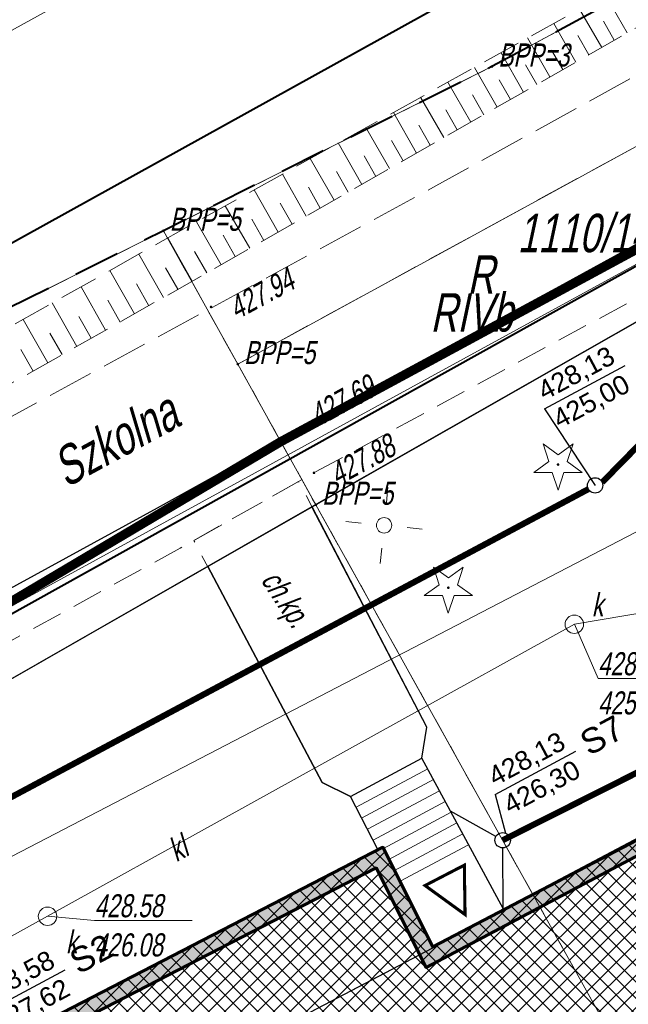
# Model space of a CAD drawing. Header units: metres. Extents: x 7408630 to 7411134, y 5569633 to 5570339.
# Tile 23 of 76: x 7410303 to 7410323, y 5570035 to 5570067. Entities that reach past the tile are written whole.
import ezdxf

# ---------------------------------------------------------------- set-up
doc = ezdxf.new("R2010")
doc.units = ezdxf.units.M
doc.header["$MEASUREMENT"] = 0
for name, pattern in [('1.5_0.5', [2, 1.5, -0.5]), ('1.5_1.0', [2.5, 1.5, -1]), ('218-500', [1, 0.5, -0.5]), ('HIDDEN', [9.525, 6.35, -3.175]), ('mz1.0_0.5', [1.5, 1, -0.5]), ('mz1.25_0.5', [1.75, 1.25, -0.5])]:
    doc.linetypes.add(name, pattern=pattern)
doc.layers.add('0 PZT - BUDYNEK OBJĘTY OPRACOWANIEM HATCH', color=7, linetype='Continuous', true_color=0x0d0d0d)
for name, color, linetype, lineweight in [('203-Punkt załamania granicy działki nie stabilizowany', 7, 'Continuous', 0), ('209-Opis konturu klasyfikacyjnego', 7, 'Continuous', 0), ('210-Oznaczenie użytku', 7, 'Continuous', 0), ('211-Nr działki', 7, 'Continuous', 0), ('216-Granica obrębu', 7, 'Continuous', 0), ('217-Granica konturu klasyfikcyjnego', 7, 'Continuous', 0), ('218-Granica użytku', 7, 'Continuous', 0), ('219-Linia granicy', 7, 'Continuous', 0), ('312-Budynek (powierzchnia)', 7, 'Continuous', 0), ('352-schody (powierzchnia)', 7, 'Continuous', 0), ('_BPP3-5', 7, 'Continuous', 0), ('_Kan-deszczowa', 82, 'KANSAN_LINE', 25), ('_MPZP_linie zagospodarowania', 7, 'Continuous', 0), ('_MPZP_NLZ', 7, 'Continuous', 0), ('chodnik (powierzchnia)', 7, 'Continuous', 0), ('chodnik (powierzchnia)-Atr17', 7, 'Continuous', 0), ('drzewo iglaste (punkt)', 7, 'Continuous', 0), ('Granica', 112, 'Continuous', 80), ('jezdnia (powierzchnia)', 7, 'Continuous', 0), ('krawężnik (linia)', 7, 'Continuous', 0), ('KTUL01', 7, 'Continuous', 0), ('latarnia na słupie lub maszcie (punkt)', 7, 'Continuous', 0), ('Obrys', 2, 'Continuous', 60), ('Opis', 8, 'Continuous', 13), ('przewód gazowy (linia)', 7, 'Continuous', 0), ('przewód kanalizacyjny (linia)', 7, 'Continuous', 0), ('przewód kanalizacyjny (linia)-Atr1', 7, 'Continuous', 0), ('punkt o określonej wysokości (sieć kanalizacyjna)', 7, 'Continuous', 0), ('punkt o określonej wysokości (sieć kanalizacyjna)-Atr2', 7, 'Continuous', 0), ('punkt o określonej wysokości (sieć kanalizacyjna)-Atr3', 7, 'Continuous', 0), ('punkt wysokościowy sztuczny', 7, 'Continuous', 0), ('punkt wysokościowy sztuczny-Atr2', 7, 'Continuous', 0), ('skarpa nieumocniona (powierzchnia)', 7, 'Continuous', 0), ('studzienka okrągła - przewód kanalizacyjny (punkt)', 7, 'Continuous', 0), ('studzienka okrągła - przewód kanalizacyjny (punkt)-Atr17', 7, 'Continuous', 0), ('słup (punkt)', 7, 'Continuous', 0)]:
    doc.layers.add(name, color=color, linetype=linetype, lineweight=lineweight)
doc.layers.add('_MAPA', color=7, linetype='Continuous')
doc.styles.add('ARIAL', font='tahoma.ttf')
doc.styles.get("Standard").update_dxf_attribs({"font": 'arial.ttf'})
doc.styles.add('Style-WORKING_1250 I 0.20944', font='WORKING_1250.shx', dxfattribs={"oblique": 12})
doc.linetypes.add('KANSAN_LINE', pattern='A,0.5,-0.2,["KS",ARIAL,S=0.1,R=0,X=-0.1,Y=-0.05],-0.25', length=0.95)

# ---------------------------------------------------------------- blocks, each defined once
blk = doc.blocks.new('203_1')
at = {"layer": '203-Punkt załamania granicy działki nie stabilizowany', "linetype": 'Continuous', "lineweight": 13}
h = blk.add_hatch(color=96, dxfattribs=at)
edge = h.paths.add_edge_path()
edge.add_arc((0, 0), 0.45, 0, 360)
blk = doc.blocks.new('506_1')
at = {"layer": 'punkt o określonej wysokości (sieć kanalizacyjna)', "color": 36, "linetype": 'Continuous', "lineweight": 13}
blk.add_circle((0, 0), 3, dxfattribs=at)
blk = doc.blocks.new('515_1')
at = {"layer": 'latarnia na słupie lub maszcie (punkt)', "color": 7, "linetype": 'Continuous', "lineweight": 13}
for p, q in [((0, 7.5), (0, 12.5)), ((-12.5, 0), (-7.5, 0)), ((7.5, 0), (12.5, 0)), ((0, -12.5), (0, -7.5))]:
    blk.add_line(p, q, dxfattribs=at)
blk = doc.blocks.new('921_1')
at = {"layer": 'drzewo iglaste (punkt)', "linetype": 'Continuous', "lineweight": 13}
h = blk.add_hatch(color=96, dxfattribs=at)
edge = h.paths.add_edge_path()
edge.add_arc((0, 0), 0.45, 0, 360)
at = {"layer": 'drzewo iglaste (punkt)', "color": 96, "linetype": 'Continuous', "lineweight": 13}
for p, q in [((-4.87, 6.71), (-3.01, 0.98)), ((0.01, 3.17), (-4.87, 6.71)), ((4.88, 6.7), (0.01, 3.17)), ((3.02, 0.97), (4.88, 6.7)), ((-3.01, 0.98), (-7.89, -2.56)), ((7.89, -2.57), (3.02, 0.97)), ((-7.89, -2.56), (-1.86, -2.56)), ((-1.86, -2.56), (0, -8.3)), ((0, -8.3), (1.87, -2.57)), ((1.87, -2.57), (7.89, -2.57))]:
    blk.add_line(p, q, dxfattribs=at)
blk = doc.blocks.new('510_1')
at = {"layer": 'słup (punkt)', "color": 7, "linetype": 'Continuous', "lineweight": 13}
blk.add_circle((0, 0), 2.5, dxfattribs=at)
blk = doc.blocks.new('PW02_1')
at = {"layer": 'punkt wysokościowy sztuczny', "linetype": 'Continuous', "lineweight": 13}
h = blk.add_hatch(color=7, dxfattribs=at)
edge = h.paths.add_edge_path()
edge.add_arc((0, 0), 0.45, 0, 360)
blk = doc.blocks.new('506_3')
at = {"layer": 'studzienka okrągła - przewód kanalizacyjny (punkt)', "color": 36, "linetype": 'Continuous', "lineweight": 13}
blk.add_circle((0, 0), 3, dxfattribs=at)
blk = doc.blocks.new('140_2')
at = {"layer": '_BPP3-5', "linetype": 'Continuous', "lineweight": 0}
h = blk.add_hatch(color=1, dxfattribs=at)
edge = h.paths.add_edge_path()
edge.add_arc((0, 0), 0.045, 0, 360)
blk = doc.blocks.new('A$C92b4fa8d')
at = {"layer": '216-Granica obrębu', "color": 7, "linetype": '1.5_1.0', "lineweight": 40, "flags": 128}
blk.add_lwpolyline([(234.071, 177.642), (186.85, 152.23), (118.4, 115.38), (107.71, 110.03), (87.37, 99.84), (69.66, 87.67), (69.04, 87.26), (64.07, 83.83), (-15.82, 50.62), (-46.081, 37.141)], dxfattribs=at)
at = {"layer": '217-Granica konturu klasyfikcyjnego', "color": 3, "linetype": '1.5_0.5', "lineweight": 13, "flags": 128}
for points in [[(178.91, 147.95), (118.4, 115.38)], [(180.83, 144.37), (110.13, 105.69)], [(141.27, 117.44), (112.67, 101.11)], [(118.4, 115.38), (107.71, 110.03)], [(87.37, 99.84), (107.71, 110.03)], [(107.71, 110.03), (110.13, 105.69)], [(110.13, 105.69), (112.67, 101.11)], [(74.39, 79.2), (112.67, 101.11)], [(112.67, 101.11), (140.78, 50.59)]]:
    blk.add_lwpolyline(points, dxfattribs=at)
at = {"layer": '218-Granica użytku', "color": 7, "linetype": '218-500', "lineweight": 13, "flags": 128}
for points in [[(178.91, 147.95), (118.4, 115.38)], [(180.83, 144.37), (110.13, 105.69)], [(141.27, 117.44), (112.67, 101.11)], [(118.4, 115.38), (107.71, 110.03)], [(87.37, 99.84), (107.71, 110.03)], [(107.71, 110.03), (110.13, 105.69)], [(110.13, 105.69), (112.67, 101.11)], [(74.39, 79.2), (112.67, 101.11)], [(112.67, 101.11), (140.78, 50.59)]]:
    blk.add_lwpolyline(points, dxfattribs=at)
at = {"layer": '219-Linia granicy', "color": 96, "linetype": 'Continuous', "lineweight": 13, "flags": 128}
for points in [[(118.4, 115.38), (186.85, 152.23)], [(190.25, 149.52), (110.13, 105.69)], [(178.06, 138.43), (112.67, 101.11)], [(118.4, 115.38), (107.71, 110.03)], [(87.37, 99.84), (107.71, 110.03)], [(107.71, 110.03), (110.13, 105.69)], [(110.13, 105.69), (112.67, 101.11)], [(112.67, 101.11), (74.39, 79.2)], [(112.67, 101.11), (140.78, 50.59)]]:
    blk.add_lwpolyline(points, dxfattribs=at)
at = {"layer": '312-Budynek (powierzchnia)', "color": 7, "linetype": 'Continuous', "lineweight": 53, "flags": 128}
for points in [[(116.48, 86.72), (135, 96.41)], [(103.45, 84.07), (114.85, 89.96)], [(114.85, 89.96), (116.48, 86.72)]]:
    blk.add_lwpolyline(points, dxfattribs=at)
at = {"layer": '352-schody (powierzchnia)', "color": 7, "linetype": 'Continuous', "lineweight": 13}
for p, q in [((113.8, 91.61), (116.12, 92.86)), ((116.12, 92.86), (118.77, 87.94)), ((113.98, 91.26), (116.31, 92.51)), ((114.16, 90.9), (116.5, 92.16)), ((114.35, 90.55), (116.69, 91.8)), ((114.69, 89.88), (113.8, 91.61)), ((114.53, 90.19), (116.88, 91.45)), ((114.87, 89.92), (117.07, 91.1)), ((115.05, 89.56), (117.26, 90.75)), ((115.23, 89.2), (117.45, 90.39)), ((114.85, 89.96), (114.69, 89.88)), ((116.48, 86.72), (114.85, 89.96)), ((115.41, 88.85), (117.64, 90.04)), ((118.77, 87.94), (116.48, 86.72))]:
    blk.add_line(p, q, dxfattribs=at)
at = {"layer": '_MPZP_linie zagospodarowania', "color": 212, "linetype": 'Continuous', "lineweight": 40, "flags": 128}
for points in [[(-36.017, 45.88), (-28.946, 49.608), (53.908, 82.011), (62.561, 86.279), (72.781, 92.383), (84.166, 99.327), (208.113, 168.049), (235.982, 182.726)], [(-33.636, 36.641), (21.41, 58.657), (56.431, 72.334), (68.81, 78.645), (239.951, 174.025)]]:
    blk.add_lwpolyline(points, dxfattribs=at)
at = {"layer": '_MPZP_NLZ', "color": 212, "linetype": 'Continuous', "lineweight": 13}
blk.add_line((107.395, 119.114), (101.707, 115.969), dxfattribs=at)
at = {"layer": 'chodnik (powierzchnia)', "color": 7, "linetype": 'mz1.0_0.5', "lineweight": 13, "flags": 128}
blk.add_lwpolyline([(137.39, 117.44), (123.95, 110.06), (111.89, 103.44), (107.52, 101.01), (93.44, 93.3), (81.3, 86.64), (80.46, 86.16), (76.5, 83.98), (73.01, 82.06), (70.09, 80.48), (69.27, 79.32), (69.13, 78.22), (73.77, 80.74), (77.26, 82.67), (82.06, 85.32), (94.02, 91.89), (108.26, 99.7), (112.61, 102.15), (124.68, 108.69), (141.07, 117.69)], dxfattribs=at)
blk.add_lwpolyline([(116.28, 93.87), (112.11, 101.87), (108.7, 99.95), (112.88, 92.07), (113.8, 91.61), (116.12, 92.86), (116.28, 93.87)], close=True, dxfattribs=at)
at = {"layer": 'jezdnia (powierzchnia)', "color": 7, "linetype": '1.5_0.5', "lineweight": 13, "flags": 128}
blk.add_lwpolyline([(137.39, 117.44), (123.95, 110.06), (111.89, 103.44), (107.52, 101.01), (93.44, 93.3), (81.3, 86.64), (80.46, 86.16), (76.24, 89.54), (96.81, 100.75), (116.57, 111.49), (141.7, 125.38), (162.65, 136.82), (173.81, 142.88), (190.06, 151.83), (205.87, 160.5)], dxfattribs=at)
at = {"layer": 'krawężnik (linia)', "color": 7, "linetype": 'Continuous', "lineweight": 30, "flags": 128}
blk.add_lwpolyline([(69.13, 78.22), (69.27, 79.32), (70.09, 80.48), (73.01, 82.06), (76.5, 83.98), (80.46, 86.16), (81.3, 86.64), (93.44, 93.3), (107.52, 101.01), (111.89, 103.44), (123.95, 110.06), (137.39, 117.44)], dxfattribs=at)
at = {"layer": 'przewód gazowy (linia)', "color": 40, "linetype": 'Continuous', "lineweight": 13, "flags": 128}
blk.add_lwpolyline([(90.84, 83.46), (141.14, 109.61), (148.31, 97.9), (151.72, 91.37), (152.56, 84.36), (171.91, 48.43)], dxfattribs=at)
at = {"layer": 'przewód kanalizacyjny (linia)', "color": 36, "linetype": 'Continuous', "lineweight": 13, "flags": 128}
for points in [[(94.71, 93.4), (129.42, 112.41), (164.07, 131.58), (198.51, 150.56), (234.37, 170.01), (237.715, 171.884)], [(148.32, 101.82), (121.08, 97.22)], [(90.81, 73.02), (89.15, 79.5), (103.94, 87.71), (121.08, 97.22)]]:
    blk.add_lwpolyline(points, dxfattribs=at)
at = {"layer": 'punkt o określonej wysokości (sieć kanalizacyjna)-Atr2', "color": 7, "lineweight": 13, "flags": 128}
for points in [[(121.08, 97.22), (121.85, 95.45), (124.736, 95.45)], [(103.94, 87.71), (105.47, 87.57), (108.648, 87.57)]]:
    blk.add_lwpolyline(points, dxfattribs=at)
at = {"layer": 'skarpa nieumocniona (powierzchnia)', "color": 7, "linetype": 'Continuous', "lineweight": 13}
for p, q in [((122.8, 116.48), (122.09, 117.71)), ((121.97, 116), (121.25, 117.25)), ((121.13, 115.52), (120.41, 116.78)), ((122.38, 116.24), (122.03, 116.86)), ((121.55, 115.76), (121.19, 116.39)), ((120.28, 115.04), (119.56, 116.31)), ((119.43, 114.55), (118.7, 115.83)), ((120.71, 115.28), (120.34, 115.91)), ((119.86, 114.8), (119.49, 115.43)), ((118.57, 114.06), (117.83, 115.35)), ((117.71, 113.57), (116.96, 114.87)), ((119, 114.31), (118.63, 114.95)), ((118.14, 113.81), (117.77, 114.46)), ((116.83, 113.07), (116.08, 114.38)), ((115.95, 112.56), (115.2, 113.88)), ((117.27, 113.32), (116.9, 113.97)), ((115.07, 112.06), (114.3, 113.39)), ((116.39, 112.82), (116.02, 113.47)), ((114.17, 111.54), (113.4, 112.89)), ((115.51, 112.31), (115.13, 112.97)), ((113.27, 111.03), (112.49, 112.38)), ((114.62, 111.8), (114.24, 112.47)), ((113.72, 111.29), (113.34, 111.96)), ((112.36, 110.51), (111.58, 111.87)), ((111.44, 109.99), (110.66, 111.36)), ((112.81, 110.77), (112.43, 111.45)), ((110.52, 109.46), (109.72, 110.84)), ((111.9, 110.25), (111.51, 110.93)), ((109.59, 108.92), (108.79, 110.32)), ((110.98, 109.72), (110.59, 110.41)), ((108.65, 108.39), (107.85, 109.8)), ((110.05, 109.19), (109.65, 109.89)), ((109.12, 108.66), (108.72, 109.36)), ((107.71, 107.86), (106.91, 109.27)), ((106.77, 107.33), (105.97, 108.74)), ((108.18, 108.13), (107.78, 108.83)), ((105.83, 106.8), (105.03, 108.21)), ((107.24, 107.59), (106.84, 108.3)), ((106.3, 107.06), (105.9, 107.77)), ((104.89, 106.26), (104.09, 107.68)), ((103.95, 105.73), (103.15, 107.14)), ((105.36, 106.53), (104.96, 107.24)), ((104.42, 106), (104.02, 106.7)), ((103.47, 105.46), (103.07, 106.17))]:
    blk.add_line(p, q, dxfattribs=at)
at = {"layer": 'skarpa nieumocniona (powierzchnia)', "color": 7, "linetype": 'mz1.25_0.5', "lineweight": 13, "flags": 128}
blk.add_lwpolyline([(212.1, 164.25), (189.89, 152.26), (161.23, 137.08), (134.59, 123.22), (109.23, 108.72), (82.2, 93.43), (67.91, 85.34), (66.56, 86.71), (64.73, 89.68), (68.11, 87.69), (81.19, 94.77), (108.53, 110.18), (134.12, 124.4), (160.35, 138.55), (189.38, 154.43), (211.31, 165.41), (212.1, 164.25)], close=True, dxfattribs=at)
at = {"layer": '203-Punkt załamania granicy działki nie stabilizowany', "color": 96, "linetype": 'Continuous', "lineweight": 13, "xscale": 0.1, "yscale": 0.1, "zscale": 0.1}
for p in [(118.4, 115.38), (107.71, 110.03), (110.13, 105.69), (112.67, 101.11)]:
    blk.add_blockref('203_1', p, dxfattribs=at)
at = {"layer": '_BPP3-5', "color": 1, "linetype": 'Continuous', "lineweight": 0}
for p in [(118.4, 115.38), (107.71, 110.03), (110.13, 105.69), (112.67, 101.11)]:
    blk.add_blockref('140_2', p, dxfattribs=at)
at = {"layer": 'drzewo iglaste (punkt)', "color": 96, "linetype": 'Continuous', "lineweight": 13, "xscale": 0.1, "yscale": 0.1, "zscale": 0.1}
for p in [(120.55, 102.42), (116.98, 98.41)]:
    blk.add_blockref('921_1', p, dxfattribs=at)
at = {"layer": 'latarnia na słupie lub maszcie (punkt)', "color": 7, "linetype": 'Continuous', "lineweight": 13, "xscale": 0.1, "yscale": 0.1, "zscale": 0.1, "rotation": 264.362}
blk.add_blockref('515_1', (114.89, 100.44), dxfattribs=at)
at = {"layer": 'punkt o określonej wysokości (sieć kanalizacyjna)', "color": 36, "linetype": 'Continuous', "lineweight": 13, "xscale": 0.1, "yscale": 0.1, "zscale": 0.1}
for p in [(121.08, 97.22), (103.94, 87.71)]:
    blk.add_blockref('506_1', p, dxfattribs=at)
at = {"layer": 'punkt wysokościowy sztuczny', "color": 7, "linetype": 'Continuous', "lineweight": 13, "xscale": 0.1, "yscale": 0.1, "zscale": 0.1}
for p in [(109.26, 107.55), (111.89, 103.44), (112.61, 102.15)]:
    blk.add_blockref('PW02_1', p, dxfattribs=at)
at = {"layer": 'studzienka okrągła - przewód kanalizacyjny (punkt)', "color": 36, "linetype": 'Continuous', "lineweight": 13, "xscale": 0.1, "yscale": 0.1, "zscale": 0.1}
for p in [(121.08, 97.22), (103.94, 87.71)]:
    blk.add_blockref('506_3', p, dxfattribs=at)
at = {"layer": 'słup (punkt)', "color": 7, "linetype": 'Continuous', "lineweight": 13, "xscale": 0.1, "yscale": 0.1, "zscale": 0.1}
blk.add_blockref('510_1', (114.89, 100.44), dxfattribs=at)
at = {"layer": '209-Opis konturu klasyfikacyjnego', "color": 3, "linetype": 'Continuous', "lineweight": 13, "insert": (116.396, 106.732), "char_height": 1.25, "attachment_point": 7, "line_spacing_factor": 0.6}
blk.add_mtext('\\FWORKING_1250;\\Q12;\\H1x;\\W0.72;RIVb', dxfattribs=at)
at = {"layer": '210-Oznaczenie użytku', "color": 7, "linetype": 'Continuous', "lineweight": 13, "insert": (117.599, 107.982), "char_height": 1.25, "attachment_point": 7, "line_spacing_factor": 0.6}
blk.add_mtext('\\FWORKING_1250;\\Q12;\\H1x;\\W0.72;R', dxfattribs=at)
at = {"layer": '211-Nr działki', "color": 96, "linetype": 'Continuous', "lineweight": 13, "insert": (119.232, 109.316), "char_height": 1.25, "attachment_point": 7, "line_spacing_factor": 0.6}
blk.add_mtext('\\FWORKING_1250;\\Q12;\\H1x;\\W0.72;1110/14', dxfattribs=at)
at = {"layer": '_BPP3-5', "color": 1, "linetype": 'Continuous', "lineweight": 13, "style": 'Style-WORKING_1250 I 0.20944', "oblique": 12, "width": 0.733333}
for s, p in [(' BPP=3', (118.4, 115.38)), (' BPP=5', (107.71, 110.03)), (' BPP=5', (110.13, 105.69)), (' BPP=5', (112.67, 101.11))]:
    blk.add_text(s, height=0.75, dxfattribs=at).set_placement(p)
at = {"layer": 'chodnik (powierzchnia)-Atr17', "color": 7, "lineweight": 13, "insert": (110.671, 98.533), "char_height": 0.75, "attachment_point": 7, "rotation": 303.197, "line_spacing_factor": 0.6}
blk.add_mtext('\\FWORKING_1250;\\Q12;\\H1x;\\W0.725;ch.kp.', dxfattribs=at)
at = {"layer": 'KTUL01', "color": 7, "linetype": 'Continuous', "lineweight": 13, "style": 'Style-WORKING_1250 I 0.20944', "oblique": 12, "width": 0.725}
blk.add_text('Szkolna', height=1.25, rotation=28.5251, dxfattribs=at).set_placement((104.549, 101.653))
at = {"layer": 'przewód kanalizacyjny (linia)-Atr1', "color": 36, "lineweight": 13, "insert": (107.951, 89.791), "char_height": 0.75, "attachment_point": 4, "rotation": 29.023, "line_spacing_factor": 0.6}
blk.add_mtext('\\FWORKING_1250;\\Q12;\\H1x;\\W0.725;kl', dxfattribs=at)
at = {"layer": 'punkt o określonej wysokości (sieć kanalizacyjna)-Atr2', "color": 36, "lineweight": 13, "char_height": 0.75, "attachment_point": 7, "line_spacing_factor": 0.6}
for s, insert in [('\\FWORKING_1250;\\Q12;\\H1x;\\W0.725;428.13', (121.85, 95.548)), ('\\FWORKING_1250;\\Q12;\\H1x;\\W0.725;428.58', (105.47, 87.668))]:
    blk.add_mtext(s, dxfattribs=dict(at, insert=insert))
at = {"layer": 'punkt o określonej wysokości (sieć kanalizacyjna)-Atr3', "color": 36, "lineweight": 13, "char_height": 0.75, "attachment_point": 7, "line_spacing_factor": 0.6}
for s, insert in [('\\FWORKING_1250;\\Q12;\\H1x;\\W0.725;425.81', (121.85, 94.273)), ('\\FWORKING_1250;\\Q12;\\H1x;\\W0.725;426.08', (105.47, 86.393))]:
    blk.add_mtext(s, dxfattribs=dict(at, insert=insert))
at = {"layer": 'punkt wysokościowy sztuczny-Atr2', "color": 7, "lineweight": 13, "char_height": 0.75, "line_spacing_factor": 0.6}
for s, insert, attachment_point, rotation in [('\\FWORKING_1250;\\Q12;\\H1x;\\W0.725;427.94', (109.74, 107.78), 1, 28.525), ('\\FWORKING_1250;\\Q12;\\H1x;\\W0.725;427.69', (112.74, 103.621), 7, 28.763), ('\\FWORKING_1250;\\Q12;\\H1x;\\W0.725;427.88', (113.02, 102.37), 1, 28.45)]:
    blk.add_mtext(s, dxfattribs=dict(at, insert=insert, attachment_point=attachment_point, rotation=rotation))
at = {"layer": 'studzienka okrągła - przewód kanalizacyjny (punkt)-Atr17', "color": 36, "lineweight": 13, "char_height": 0.75, "attachment_point": 7, "line_spacing_factor": 0.6}
for insert in [(121.65, 97.48), (104.54, 86.5)]:
    blk.add_mtext('\\FWORKING_1250;\\Q12;\\H1x;\\W0.725;k', dxfattribs=dict(at, insert=insert))

msp = doc.modelspace()

# ---------------------------------------------------------------- hatches: boundary and pattern name
at = {"layer": '0 PZT - BUDYNEK OBJĘTY OPRACOWANIEM HATCH', "linetype": 'Continuous', "lineweight": 13}
h = msp.add_hatch(dxfattribs=at)
h.set_pattern_fill('ANSI37', color=256, scale=3)
h.set_pattern_definition([(45, (0, 0), (-0.265165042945, 0.265165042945), []), (135, (0, 0), (-0.265165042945, -0.265165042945), [])])
h.paths.add_polyline_path([(7410286.94, 5570006.15), (7410280.74, 5570017.93), (7410305.15, 5570030.79), (7410303.45, 5570034.07), (7410314.85, 5570039.96), (7410316.48, 5570036.72), (7410334.99997, 5570046.40998), (7410341.16, 5570034.74), (7410325.45, 5570026.45), (7410328.1, 5570021.38), (7410330.73, 5570022.68), (7410333.65987, 5570017.10024), (7410333.06177, 5570016.78662), (7410335.97294, 5570011.24154), (7410333.96992, 5570010.19015), (7410336.71, 5570004.97), (7410325.92991, 5569999.30995), (7410332.76, 5569986.46), (7410310.85, 5569974.81), (7410310.12, 5569976.08), (7410306.97553, 5569974.40841), (7410301.68, 5569984.37), (7410302.2, 5569984.65), (7410298.57477, 5569991.46254), (7410323.15, 5570004.54), (7410314.58, 5570020.67)])
at = {"layer": 'Obrys'}
h = msp.add_hatch(color=256, dxfattribs=at)
h.dxf.hatch_style = 1
h.paths.add_polyline_path([(7410286.94, 5570006.15), (7410280.74, 5570017.93), (7410305.15, 5570030.79), (7410303.45, 5570034.07), (7410314.85, 5570039.96), (7410316.48, 5570036.72), (7410335, 5570046.41), (7410341.16, 5570034.74), (7410325.45, 5570026.45), (7410328.1, 5570021.38), (7410330.73, 5570022.68), (7410333.65987, 5570017.10024), (7410333.06177, 5570016.78662), (7410335.97294, 5570011.24154), (7410333.96992, 5570010.19015), (7410336.71, 5570004.97), (7410325.92991, 5569999.30995), (7410332.76, 5569986.46), (7410310.85, 5569974.81), (7410310.12, 5569976.08), (7410306.97553, 5569974.40841), (7410301.68, 5569984.37), (7410302.2, 5569984.65), (7410298.57477, 5569991.46254), (7410323.15, 5570004.54), (7410314.58, 5570020.67)])
h.paths.add_polyline_path([(7410287.14977, 5570006.82499), (7410281.41524, 5570017.72059), (7410305.82246, 5570030.57913), (7410304.12429, 5570033.85559), (7410314.63048, 5570039.28379), (7410316.26291, 5570036.03897), (7410334.81467, 5570045.8752), (7410340.64118, 5570035.01754), (7410324.77601, 5570026.66009), (7410327.88332, 5570020.71515), (7410330.51415, 5570022.01556), (7410332.98461, 5570017.31073), (7410332.38654, 5570016.99712), (7410335.2978, 5570011.45186), (7410333.29482, 5570010.40048), (7410336.03493, 5570005.18028), (7410325.25254, 5569999.51903), (7410332.08386, 5569986.66677), (7410311.0424, 5569975.47859), (7410310.31243, 5569976.74855), (7410307.18233, 5569975.08461), (7410302.35494, 5569984.16555), (7410302.87513, 5569984.44565), (7410299.25105, 5569991.25603), (7410323.82599, 5570004.33334), (7410314.78804, 5570021.34408)], flags=16)

# ---------------------------------------------------------------- linework, layer by layer
for points in [[(7410254.33, 5569932.93), (7410275.68, 5569939.9), (7410351.52, 5569981.29), (7410432.43, 5570025.43), (7410392.12664, 5570096.22365), (7410365.65885, 5570081.3523), (7410312.67, 5570051.11), (7410274.39, 5570029.2), (7410221.02, 5570009.91)], [(7410318.77, 5570037.94), (7410316.11933, 5570042.85964), (7410316.28, 5570043.87), (7410312.5438, 5570051.03777), (7410323.6606, 5570057.38266), (7410329.22479, 5570046.87253), (7410328.97, 5570046.7), (7410330.36423, 5570044.08225)], [(7410313.8, 5570041.61), (7410316.11933, 5570042.85964), (7410316.28, 5570043.87), (7410312.54632, 5570051.03921), (7410309.1526, 5570049.09677), (7410312.88, 5570042.07)], [(7410305.15, 5570030.79), (7410303.45421, 5570034.07217), (7410314.69, 5570039.88), (7410313.8, 5570041.61), (7410312.88, 5570042.07), (7410309.1526, 5570049.09677), (7410294.58111, 5570040.75661), (7410298.13, 5570033.89)]]:
    msp.add_lwpolyline(points, close=True)
for points in [[(7410338.44959, 5570065.82317), (7410324.98704, 5570058.1397), (7410312.5438, 5570051.03777), (7410294.58111, 5570040.75661), (7410274.39, 5570029.2), (7410265.98098, 5570026.16065)], [(7410280.74436, 5570017.92173), (7410335, 5570046.41)]]:
    msp.add_lwpolyline(points)
at = {"layer": '_Kan-deszczowa', "linetype": 'Continuous', "const_width": 0.2}
msp.add_lwpolyline([(7410318.7481, 5570040.18629), (7410335.80781, 5570048.77869)], dxfattribs=at)
at = {"layer": '_Kan-deszczowa', "linetype": 'Continuous'}
for points in [[(7410318.52976, 5570040.30805), (7410317.05007, 5570041.13323)], [(7410318.76924, 5570037.94141), (7410318.75045, 5570039.9363)]]:
    msp.add_lwpolyline(points, dxfattribs=at)
msp.add_circle((7410318.7481, 5570040.18629), 0.25, dxfattribs=at)
at = {"layer": 'Granica', "linetype": 'HIDDEN', "ltscale": 0.2, "const_width": 0.3}
msp.add_lwpolyline([(7410328.77672, 5570062.49613), (7410327.21788, 5570065.03879), (7410334.24296, 5570068.86631), (7410335.56995, 5570066.4406), (7410351.41096, 5570075.32929), (7410390.98777, 5570002.82142), (7410280.48485, 5569942.52227), (7410251.10174, 5570020.78272), (7410259.22502, 5570023.71878), (7410273.58585, 5570030.63999), (7410311.53026, 5570053.16512), (7410328.77672, 5570062.49613)], dxfattribs=at)
at = {"layer": 'Obrys'}
for points in [[(7410303.45, 5570034.07), (7410314.85, 5570039.96), (7410316.48, 5570036.72), (7410335, 5570046.41), (7410341.16, 5570034.74)], [(7410304.12429, 5570033.85559), (7410314.63048, 5570039.28379), (7410316.26291, 5570036.03897), (7410334.81467, 5570045.8752), (7410340.64118, 5570035.01754), (7410324.77601, 5570026.66009)]]:
    msp.add_lwpolyline(points, dxfattribs=at)
at = {"layer": 'Opis', "const_width": 0.1}
msp.add_lwpolyline([(7410317.50067, 5570039.37523), (7410317.52515, 5570037.76545), (7410316.22264, 5570038.71173)], close=True, dxfattribs=at)

# ---------------------------------------------------------------- next in the draw order: block references
at = {"layer": '_MAPA'}
msp.add_blockref('A$C92b4fa8d', (7410200, 5569950), dxfattribs=at)

# ---------------------------------------------------------------- next in the draw order: linework, layer by layer
at = {"color": 84}
for p, q in [((7410320.1107, 5570054.23343), (7410322.73677, 5570055.64436)), ((7410320.1107, 5570054.23343), (7410321.75506, 5570051.7404)), ((7410318.49983, 5570041.67495), (7410321.1259, 5570043.08588)), ((7410318.49983, 5570041.67495), (7410318.83572, 5570040.42043)), ((7410301.89035, 5570034.55857), (7410304.51642, 5570035.96949))]:
    msp.add_line(p, q, dxfattribs=at)
msp.add_lwpolyline([(7410280.72362, 5570017.92137), (7410335, 5570046.41)])
at = {"layer": '_Kan-deszczowa', "linetype": 'Continuous', "const_width": 0.2}
for points in [[(7410321.98494, 5570051.83866), (7410324.45358, 5570054.3574), (7410324.45358, 5570054.3574)], [(7410275.5071, 5570027.03245), (7410275.5071, 5570027.03245), (7410321.53646, 5570051.6191)]]:
    msp.add_lwpolyline(points, dxfattribs=at)
at = {"layer": '_Kan-deszczowa', "linetype": 'Continuous'}
msp.add_circle((7410321.75506, 5570051.7404), 0.25, dxfattribs=at)

# ---------------------------------------------------------------- next in the draw order: texts
at = {"layer": '_Kan-deszczowa', "linetype": 'Continuous', "attachment_point": 1, "rotation": 28.197993}
for s, insert, char_height, width in [('428,13\\P425,00', (7410319.81154, 5570055.04496), 0.625, 4.5476419), ('S7', (7410321.17145, 5570043.63574), 0.8125, 5.9119344), ('428,13\\P426,30', (7410318.20067, 5570042.48648), 0.625, 4.5476419), ('S2', (7410304.56197, 5570036.51935), 0.8125, 5.9119344), ('428,58\\P427,62', (7410301.59119, 5570035.3701), 0.625, 4.5476419)]:
    msp.add_mtext(s, dxfattribs=dict(at, insert=insert, char_height=char_height, width=width))

doc.saveas('drawing.dxf')
